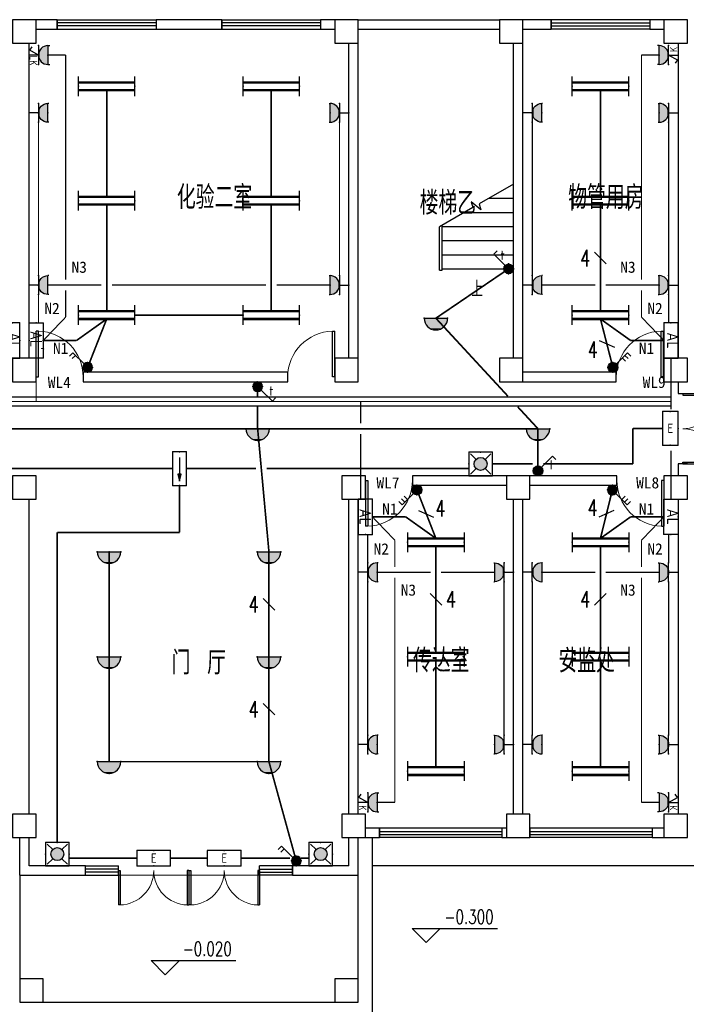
# Model space of a CAD drawing. Extents: x 427948 to 764348, y 274849 to 601549.
# Tile 165 of 212: x 637349 to 651525, y 535668 to 556613. Entities that reach past the tile are written whole.
import ezdxf
from ezdxf.enums import TextEntityAlignment as Align

# ---------------------------------------------------------------- set-up
doc = ezdxf.new("R2010")
doc.units = 0
doc.header["$LTSCALE"] = 1000
doc.header["$MEASUREMENT"] = 0
doc.linetypes.add('DASH', pattern=[0.35, 0.25, -0.1])
doc.layers.get('0').update_dxf_attribs({"linetype": 'CONTINUOUS'})
for name, color, linetype in [('CABLETRAY', 4, 'CONTINUOUS'), ('COLUMN', 9, 'CONTINUOUS'), ('DIM-照明', 3, 'CONTINUOUS'), ('DIM_ELEV', 3, 'CONTINUOUS'), ('DIM_SYMB', 3, 'CONTINUOUS'), ('EQUIP-插座', 3, 'CONTINUOUS'), ('EQUIP-照明', 3, 'CONTINUOUS'), ('EQUIP-箱柜', 3, 'CONTINUOUS'), ('LATRINE', 6, 'CONTINUOUS'), ('PUB_DIM', 3, 'CONTINUOUS'), ('PUB_TEXT', 7, 'CONTINUOUS'), ('STAIR', 3, 'CONTINUOUS'), ('TEL_TEXT', 7, 'CONTINUOUS'), ('WALL', 2, 'CONTINUOUS'), ('WINDOW', 4, 'CONTINUOUS'), ('WIRE-动力', 2, 'CONTINUOUS'), ('WIRE-应急', 1, 'DASH'), ('WIRE-照明', 1, 'CONTINUOUS')]:
    doc.layers.add(name, color=color, linetype=linetype)
doc.layers.add('填充', color=251, linetype='CONTINUOUS', lineweight=5)
doc.styles.add('_HZTXT', font='txt.shx', dxfattribs={"width": 0.8, "bigfont": 'HZTXT.shx'})
doc.styles.add('_TCH_DIM', font='SIMPLEX', dxfattribs={"bigfont": 'GBCBIG'})
doc.styles.add('_TEL_ATTDEF', font='GBENOR', dxfattribs={"width": 0.8, "height": 3, "bigfont": 'GBCBIG'})
doc.styles.add('_TEL_DIM', font='SIMPLEX', dxfattribs={"width": 0.8, "height": 3.5, "bigfont": 'HZTXT'})
doc.styles.get("Standard").update_dxf_attribs({"font": 'txt.shx'})
doc.styles.add('宋体', font='txt', dxfattribs={"width": 0.75})

# ---------------------------------------------------------------- blocks, each defined once
blk = doc.blocks.new('$equip$00001160')
for p, q in [((-1.2, 0.417), (-1.2, -0.417)), ((-1.2, 0.167), (1.2, 0.167)), ((1.2, 0.417), (1.2, -0.417)), ((-1.2, -0.167), (1.2, -0.167))]:
    blk.add_line(p, q)
at = {"const_width": 0.1}
for points in [[(-1.2, 0.167), (1.2, 0.167)], [(-1.2, -0.167), (1.2, -0.167)]]:
    blk.add_lwpolyline(points, dxfattribs=at)
at = {"layer": 'EQUIP-照明'}
for p in [(-1.2, 0), (0, 0.167), (1.2, 0), (0, -0.167)]:
    blk.add_point(p, dxfattribs=at)
at = {"layer": 'EQUIP-照明', "flags": 9}
blk.add_attdef('A', (0, 0), '', height=0.00002, dxfattribs=at)
blk = doc.blocks.new('$equip$00002701')
for p, q in [((-0.75, 0.6), (-0.75, 0)), ((0.75, 0.6), (-0.75, 0.6)), ((0.75, 0), (0.75, 0.6)), ((-0.75, 0), (0.75, 0))]:
    blk.add_line(p, q)
at = {"const_width": 0.04}
blk.add_lwpolyline([(-0.75, 0.6), (-0.75, 0), (0.75, 0), (0.75, 0.6), (-0.75, 0.6), (-0.75, 0)], dxfattribs=at)
for p in [(0, 0.6), (-0.75, 0.3), (0, 0), (0.75, 0.3)]:
    blk.add_point(p)
at = {"color": 7}
blk.add_attdef('$TEXT$', text='', height=0.5, dxfattribs=at).set_placement((0, 0.3), align=Align.MIDDLE_CENTER)
at = {"color": 7, "style": '_TEL_DIM', "flags": 1}
for tag in ['A', 'REMARK']:
    blk.add_attdef(tag, text='', height=0.00002, dxfattribs=at).set_placement((0, 0), align=Align.MIDDLE_CENTER)
blk = doc.blocks.new('$equip$00001241')
for p, q in [((-0.5, 1), (-0.5, 1.1)), ((0.5, 1), (0.5, 1.1)), ((-0.5, 1), (0.5, 1)), ((-0.5, 0.5), (0.5, 0.5)), ((-0.255, 0.037), (-0.441, 0.158)), ((0, 0.5), (-0.255, 0.037)), ((0, 0.5), (0, 0))]:
    blk.add_line(p, q)
blk.add_arc((0, 0.999), 0.5, 180, 0)
for points in [[(0.433, 0.75), (-0.433, 0.75), (0.5, 1), (-0.5, 1)], [(0.25, 0.567), (-0.25, 0.567), (0.433, 0.75), (-0.433, 0.75)], [(0, 0.5), (0, 0.5), (0.25, 0.567), (-0.25, 0.567)]]:
    blk.add_solid(points)
at = {"layer": 'EQUIP-照明'}
for p in [(0, 1), (-0.5, 0.5), (0, 0), (0.5, 0.5)]:
    blk.add_point(p, dxfattribs=at)
at = {"layer": 'EQUIP-照明', "flags": 9}
blk.add_attdef('A', (0, 0), '', height=0.00002, dxfattribs=at)
blk = doc.blocks.new('$equip_U$00000075(ZDY)')
for p in [(0, 1), (-0.5, 0.5), (0.5, 0.5)]:
    blk.add_point(p)
at = {"color": 0}
blk.add_blockref('$equip$00001241', (0, 0), dxfattribs=at)
at = {"color": 7, "style": '_TEL_DIM'}
blk.add_attdef('$TEXT$', text='', height=0.4, dxfattribs=at).set_placement((0.294, 0.235), align=Align.MIDDLE_CENTER)
at = {"color": 7, "style": '_TEL_DIM', "flags": 1}
for tag in ['A', 'REMARK']:
    blk.add_attdef(tag, text='', height=0.00002, dxfattribs=at).set_placement((0, 0), align=Align.MIDDLE_CENTER)
blk = doc.blocks.new('$equip_U$00000077(PC-ZDY)')
for p in [(0, 1), (-0.5, 0.5), (0.5, 0.5)]:
    blk.add_point(p)
ref = blk.add_blockref('$equip_U$00000075(ZDY)', (0, 0))
ref.add_attrib('$TEXT$', 'K', dxfattribs={"color": 7, "height": 0.4, "style": '_TEL_ATTDEF'}).set_placement((0.294, 0.235), align=Align.MIDDLE_CENTER)
at = {"color": 7, "style": '_TEL_DIM', "flags": 1}
for tag in ['A', 'REMARK']:
    blk.add_attdef(tag, text='', height=0.00002, dxfattribs=at).set_placement((0, 0), align=Align.MIDDLE_CENTER)
blk = doc.blocks.new('$equip$00001964')
for p, q in [((0.147, 0.356), (0.625, 0.833)), ((0.399, 0.607), (0.54, 0.466)), ((0.512, 0.72), (0.653, 0.579)), ((0.625, 0.833), (0.766, 0.692))]:
    blk.add_line(p, q)
blk.add_circle((0, 0.208), 0.208)
for p in [(-0.208, 0.208), (0, 0.417), (0, 0), (0.208, 0.208)]:
    blk.add_point(p)
for points in [[(-0.18, 0.313), (0.18, 0.313), (-0.208, 0.208), (0.208, 0.208)], [(-0.18, 0.104), (0.18, 0.104), (-0.208, 0.208), (0.208, 0.208)], [(-0.104, 0.389), (0.104, 0.389), (-0.18, 0.313), (0.18, 0.313)], [(-0.104, 0.028), (0.104, 0.028), (-0.18, 0.104), (0.18, 0.104)], [(0, 0.417), (0, 0.417), (-0.104, 0.389), (0.104, 0.389)], [(0, 0), (0, 0), (-0.104, 0.028), (0.104, 0.028)]]:
    blk.add_solid(points)
at = {"layer": 'TEL_TEXT', "style": '_TEL_DIM', "flags": 1}
blk.add_attdef('A', text='', height=0.00002, dxfattribs=at).set_placement((0, 0), align=Align.MIDDLE_CENTER)
blk = doc.blocks.new('$equip$00001237')
for p, q in [((-0.5, 1.05), (-0.5, 1)), ((0.5, 1.05), (0.5, 1)), ((-0.5, 1), (0.5, 1)), ((0.5, 0.5), (-0.5, 0.5)), ((0, 0.5), (0, 0))]:
    blk.add_line(p, q)
blk.add_arc((0, 1), 0.5, 180, 0)
for p in [(0, 1), (-0.5, 0.5), (0, 0), (0.5, 0.5)]:
    blk.add_point(p)
for points in [[(0.433, 0.75), (-0.433, 0.75), (0.5, 1), (-0.5, 1)], [(0.25, 0.567), (-0.25, 0.567), (0.433, 0.75), (-0.433, 0.75)], [(0, 0.5), (0, 0.5), (0.25, 0.567), (-0.25, 0.567)]]:
    blk.add_solid(points)
at = {"flags": 9}
blk.add_attdef('A', (0, 0), '', height=0.00002, dxfattribs=at)
blk = doc.blocks.new('$TELECSYS$00000095')
blk.add_line((0.4, 0.4), (-0.4, -0.4))
at = {"width": 0.8}
blk.add_attdef('N', text='', height=1, dxfattribs=at).set_placement((-0.017, 1.056), align=Align.MIDDLE)
blk = doc.blocks.new('$TelecSys$00000152')
blk.add_blockref('$TELECSYS$00000095', (0, 0))
at = {"style": '_TEL_DIM', "width": 0.7}
blk.add_attdef('N', text='', height=0.875, dxfattribs=at).set_placement((-0.015, 0.924), align=Align.MIDDLE)
blk = doc.blocks.new('$equip$00001963')
for p, q in [((0.147, 0.356), (0.625, 0.833)), ((0.512, 0.72), (0.653, 0.579)), ((0.625, 0.833), (0.766, 0.692))]:
    blk.add_line(p, q)
blk.add_circle((0, 0.208), 0.208)
for p in [(-0.208, 0.208), (0, 0.417), (0, 0), (0.208, 0.208)]:
    blk.add_point(p)
for points in [[(-0.18, 0.313), (0.18, 0.313), (-0.208, 0.208), (0.208, 0.208)], [(-0.18, 0.104), (0.18, 0.104), (-0.208, 0.208), (0.208, 0.208)], [(-0.104, 0.389), (0.104, 0.389), (-0.18, 0.313), (0.18, 0.313)], [(-0.104, 0.028), (0.104, 0.028), (-0.18, 0.104), (0.18, 0.104)], [(0, 0.417), (0, 0.417), (-0.104, 0.389), (0.104, 0.389)], [(0, 0), (0, 0), (-0.104, 0.028), (0.104, 0.028)]]:
    blk.add_solid(points)
at = {"layer": 'TEL_TEXT', "style": '_TEL_DIM', "flags": 1}
blk.add_attdef('A', text='', height=0.00002, dxfattribs=at).set_placement((0, 0), align=Align.MIDDLE_CENTER)
blk = doc.blocks.new('$equip_U$00000078(PC-ZDY)')
for p in [(0, 1), (-0.5, 0.5), (0.5, 0.5)]:
    blk.add_point(p)
ref = blk.add_blockref('$equip_U$00000075(ZDY)', (0, 0))
ref.add_attrib('$TEXT$', 'LK', dxfattribs={"color": 7, "height": 0.4, "style": '_TEL_ATTDEF'}).set_placement((0.294, 0.235), align=Align.MIDDLE_CENTER)
at = {"color": 7, "style": '_TEL_DIM', "flags": 1}
for tag in ['A', 'REMARK']:
    blk.add_attdef(tag, text='', height=0.00002, dxfattribs=at).set_placement((0, 0), align=Align.MIDDLE_CENTER)
blk = doc.blocks.new('$equip$00001168')
blk.add_line((-0.5, 0), (0.5, 0))
blk.add_arc((0, 0), 0.5, 180, 0)
for p in [(-0.5, 0), (0, 0), (0.5, 0), (0, -0.5)]:
    blk.add_point(p)
for points in [[(0.433, -0.25), (-0.433, -0.25), (0.5, 0), (-0.5, 0)], [(0.25, -0.433), (-0.25, -0.433), (0.433, -0.25), (-0.433, -0.25)], [(0, -0.5), (0, -0.5), (0.25, -0.433), (-0.25, -0.433)]]:
    blk.add_solid(points)
at = {"flags": 9}
blk.add_attdef('A', (0, 0), '', height=0.00002, dxfattribs=at)
blk = doc.blocks.new('$equip$00001822')
for p, q in [((0.147, 0.356), (0.625, 0.833)), ((0.625, 0.833), (0.766, 0.692))]:
    blk.add_line(p, q)
blk.add_circle((0, 0.208), 0.208)
for p in [(-0.208, 0.208), (-0.015, 0.001), (0, 0.417), (0.208, 0.208)]:
    blk.add_point(p)
for points in [[(-0.18, 0.313), (0.18, 0.313), (-0.208, 0.208), (0.208, 0.208)], [(-0.18, 0.104), (0.18, 0.104), (-0.208, 0.208), (0.208, 0.208)], [(-0.104, 0.389), (0.104, 0.389), (-0.18, 0.313), (0.18, 0.313)], [(-0.104, 0.028), (0.104, 0.028), (-0.18, 0.104), (0.18, 0.104)], [(0, 0.417), (0, 0.417), (-0.104, 0.389), (0.104, 0.389)], [(0, 0), (0, 0), (-0.104, 0.028), (0.104, 0.028)]]:
    blk.add_solid(points)
at = {"color": 7, "style": '_TEL_DIM'}
blk.add_attdef('$TEXT$', text='', height=0.4, dxfattribs=at).set_placement((0.581, 0.465), align=Align.MIDDLE_CENTER)
at = {"color": 7, "style": '_TEL_DIM', "flags": 1}
blk.add_attdef('A', text='', height=0.00002, dxfattribs=at).set_placement((0, 0), align=Align.MIDDLE_CENTER)
blk = doc.blocks.new('$equip$00002604')
blk.add_hatch(color=256).paths.add_polyline_path([(0.275, 0.5, 1), (-0.274, 0.5, 1)])
for p, q in [((-0.429, 0.929), (-0.194, 0.694)), ((0.194, 0.694), (0.429, 0.929)), ((-0.429, 0.071), (-0.194, 0.306)), ((0.194, 0.306), (0.429, 0.071))]:
    blk.add_line(p, q)
at = {"const_width": 0.04}
blk.add_lwpolyline([(-0.5, 1), (-0.5, 0), (0.5, 0), (0.5, 1), (-0.5, 1), (-0.5, 0)], dxfattribs=at)
blk.add_lwpolyline([(-0.5, 1), (-0.5, 0), (0.5, 0), (0.5, 1)], close=True)
blk.add_circle((0, 0.5), 0.275)
for p in [(0, 1), (-0.5, 0.5), (0.5, 0.5), (0, 0)]:
    blk.add_point(p)
at = {"color": 7, "style": '_TEL_DIM', "flags": 1}
blk.add_attdef('A', text='', height=0.000025, dxfattribs=at).set_placement((0, 0), align=Align.MIDDLE_CENTER)
blk = doc.blocks.new('$equip$00002534')
for p, q in [((-0.72, 0.66), (-0.72, 0)), ((0.72, 0.66), (-0.72, 0.66)), ((0.72, 0), (0.72, 0.66)), ((-0.72, 0), (0.72, 0))]:
    blk.add_line(p, q)
at = {"const_width": 0.04}
blk.add_lwpolyline([(-0.72, 0.66), (-0.72, 0), (0.72, 0), (0.72, 0.66), (-0.72, 0.66), (-0.72, 0)], dxfattribs=at)
for p in [(0, 0.66), (-0.72, 0.33), (0, 0), (0.72, 0.33)]:
    blk.add_point(p)
at = {"color": 7, "style": '_TEL_DIM'}
blk.add_attdef('$TEXT$', text='', height=0.4, dxfattribs=at).set_placement((0, 0.33), align=Align.MIDDLE_CENTER)
at = {"color": 7, "style": '_TEL_DIM', "flags": 1}
blk.add_attdef('A', text='', height=0.00002, dxfattribs=at).set_placement((0, 0), align=Align.MIDDLE_CENTER)
blk = doc.blocks.new('$equip$00002540')
blk.add_hatch(color=256).paths.add_polyline_path([(0.24, 0.372), (0.24, 0.228), (0.528, 0.3)])
for p, q in [((-0.72, 0.6), (-0.72, 0)), ((0.72, 0.6), (-0.72, 0.6)), ((0.72, 0), (0.72, 0.6)), ((-0.72, 0), (0.72, 0)), ((0.24, 0.372), (0.24, 0.228)), ((0.528, 0.3), (0.24, 0.372)), ((0.24, 0.228), (0.528, 0.3))]:
    blk.add_line(p, q)
at = {"color": 7}
blk.add_line((-0.48, 0.3), (0.48, 0.3), dxfattribs=at)
at = {"const_width": 0.04}
blk.add_lwpolyline([(-0.72, 0.6), (-0.72, 0), (0.72, 0), (0.72, 0.6), (-0.72, 0.6), (-0.72, 0)], dxfattribs=at)
for p in [(0, 0.6), (-0.72, 0.3), (0, 0), (0.72, 0.3)]:
    blk.add_point(p)
at = {"color": 7, "style": '_TEL_DIM', "flags": 1}
blk.add_attdef('A', text='', height=0.00002, dxfattribs=at).set_placement((0, 0), align=Align.MIDDLE_CENTER)
blk = doc.blocks.new('$DorLib2D$00000002')
for p, q in [((-0.5, 0), (-0.5, 0.4875)), ((-0.475, 0.4875), (-0.5, 0.4875)), ((-0.475, 0), (-0.475, 0.4875)), ((0.475, 0), (0.475, 0.4875)), ((0.475, 0.4875), (0.5, 0.4875)), ((0.5, 0), (0.5, 0.4875)), ((-0.5, 0), (-0.475, 0)), ((0.5, 0), (0.475, 0))]:
    blk.add_line(p, q)
at = {"lineweight": 13}
for centre, start, end in [((-0.4875, 0), 0, 88.53072), ((0.4875, 0), 91.46928, 180)]:
    blk.add_arc(centre, 0.4875, start, end, dxfattribs=at)
blk = doc.blocks.new('_FZHK')
blk.add_lwpolyline([(-0.5, -0.5), (0.5, -0.5), (0.5, 0.5), (-0.5, 0.5)], close=True)
blk = doc.blocks.new('$DorLib2D$00000001')
for p, q in [((0.45, 0.975), (0.5, 0.975)), ((0.45, 0), (0.45, 0.975)), ((0.5, 0), (0.5, 0.975)), ((0.5, 0), (0.45, 0))]:
    blk.add_line(p, q)
at = {"lineweight": 13}
blk.add_arc((0.475, 0), 0.975, 91.4693, 180, dxfattribs=at)
blk = doc.blocks.new('$TCHSYS$WIN2D')
for p, q in [((-0.5, 0.5), (0.5, 0.5)), ((-0.5, 0.5), (-0.5, -0.5)), ((0.5, 0.5), (0.5, -0.5)), ((0.5, 0.1667), (-0.5, 0.1667)), ((0.5, -0.1667), (-0.5, -0.1667)), ((-0.5, -0.5), (0.5, -0.5))]:
    blk.add_line(p, q)

msp = doc.modelspace()

# ---------------------------------------------------------------- linework, layer by layer
at = {"layer": 'CABLETRAY'}
for p, q in [((632255, 548590.6), (651199.4, 548590.6)), ((651199.4, 548590.6), (651199.4, 548390.6)), ((651199.4, 548390.6), (632255, 548390.6))]:
    msp.add_line(p, q, dxfattribs=at)
at = {"layer": 'DIM_ELEV'}
for p, q in [((645993.1, 536980.2), (645693.1, 537280.2)), ((645693.1, 537280.2), (647513.2, 537280.2)), ((645993.1, 536980.2), (646293.1, 537280.2)), ((640445.5, 536296.7), (640145.5, 536596.7)), ((640145.5, 536596.7), (641945.5, 536596.7)), ((640445.5, 536296.7), (640745.5, 536596.7))]:
    msp.add_line(p, q, dxfattribs=at)
at = {"layer": 'DIM_SYMB'}
msp.add_lwpolyline([(647061.9, 551163.1, 0, 0, 0), (647061.9, 552213.1, 80, 0, 0), (647061.9, 552513.1, 0, 0, 0)], format="xyseb", dxfattribs=at)
at = {"layer": 'LATRINE'}
msp.add_lwpolyline([(652149.4, 546513.1), (652149.4, 538613.1), (644849.4, 538613.1)], dxfattribs=at)
at = {"layer": 'PUB_DIM'}
for points in [[(637049.4, 539213.1), (637049.4, 535413.1), (644849.4, 535413.1), (644849.4, 539213.1)], [(637349.4, 538413.1), (637349.4, 535713.1), (644549.4, 535713.1), (644549.4, 538413.1)]]:
    msp.add_lwpolyline(points, dxfattribs=at)
at = {"layer": 'STAIR'}
for p, q in [((647849.4, 553117.8), (647122.4, 552698.1)), ((647841.3, 553113.1), (647849.4, 553113.1)), ((647849.4, 551313.1), (647849.4, 553117.8)), ((647157.3, 552567.7), (646951.3, 552740.6)), ((646951.3, 552740.6), (646984.1, 552618.2)), ((647321.7, 552813.1), (647849.4, 552813.1)), ((646984.1, 552618.2), (646274.4, 552208.5)), ((647122.4, 552698.1), (647157.3, 552567.7)), ((646802.1, 552513.1), (647849.4, 552513.1)), ((646274.4, 551313.1), (646274.4, 552208.5)), ((646274.4, 551283.1), (646274.4, 552208.5)), ((646334.4, 551283.1), (646334.4, 552243.1)), ((646334.4, 552213.1), (647849.4, 552213.1)), ((646334.4, 551913.1), (647849.4, 551913.1)), ((646334.4, 551613.1), (647849.4, 551613.1)), ((646274.4, 551283.1), (646334.4, 551283.1)), ((646334.4, 551313.1), (647849.4, 551313.1))]:
    msp.add_line(p, q, dxfattribs=at)
at = {"layer": 'WALL'}
for p, q in [((638149.4, 556613.1), (637699.4, 556613.1)), ((638149.4, 556413.1), (638149.4, 556613.1)), ((641649.4, 556613.1), (640249.4, 556613.1)), ((640249.4, 556613.1), (640249.4, 556413.1)), ((641649.4, 556413.1), (641649.4, 556613.1)), ((644049.4, 556613.1), (643749.4, 556613.1)), ((643749.4, 556613.1), (643749.4, 556413.1)), ((644549.4, 556613.1), (647549.4, 556613.1)), ((648649.4, 556613.1), (648049.4, 556613.1)), ((648649.4, 556413.1), (648649.4, 556613.1)), ((651049.4, 556613.1), (650749.4, 556613.1)), ((650749.4, 556613.1), (650749.4, 556413.1)), ((637699.4, 556413.1), (638149.4, 556413.1)), ((640249.4, 556413.1), (641649.4, 556413.1)), ((643749.4, 556413.1), (644049.4, 556413.1)), ((644549.4, 556413.1), (647549.4, 556413.1)), ((648049.4, 556413.1), (648649.4, 556413.1)), ((650749.4, 556413.1), (651049.4, 556413.1)), ((637549.4, 549413.1), (637549.4, 556113.1)), ((644349.4, 549413.1), (644349.4, 556113.1)), ((644549.4, 549413.1), (644549.4, 556113.1)), ((647849.4, 549413.1), (647849.4, 556113.1)), ((648049.4, 549413.1), (648049.4, 556113.1)), ((651349.4, 556113.1), (651349.4, 549413.1)), ((643049.4, 549113.1), (638699.4, 549113.1)), ((638699.4, 549113.1), (638699.4, 548913.1)), ((643049.4, 548913.1), (643049.4, 549113.1)), ((650036.8, 549113.1), (648049.4, 549113.1)), ((650036.8, 548913.1), (650036.8, 549113.1)), ((651049.4, 549113.1), (651036.8, 549113.1)), ((651036.8, 549113.1), (651036.8, 548913.1)), ((638699.4, 548913.1), (643049.4, 548913.1)), ((648049.4, 548913.1), (650036.8, 548913.1)), ((651036.8, 548913.1), (651049.4, 548913.1)), ((651349.4, 548913.1), (651349.4, 548663.1)), ((651349.4, 548663.1), (651549.4, 548663.1)), ((651549.4, 547163.1), (651349.4, 547163.1)), ((651349.4, 547163.1), (651349.4, 546913.1)), ((647699.4, 546913.1), (645699.4, 546913.1)), ((645699.4, 546913.1), (645699.4, 546713.1)), ((650049.4, 546913.1), (648199.4, 546913.1)), ((650049.4, 546713.1), (650049.4, 546913.1)), ((645699.4, 546713.1), (647699.4, 546713.1)), ((648199.4, 546713.1), (650049.4, 546713.1)), ((637549.4, 539713.1), (637549.4, 546413.1)), ((644349.4, 539713.1), (644349.4, 546413.1)), ((644549.4, 539713.1), (644549.4, 546413.1)), ((647849.4, 539713.1), (647849.4, 546413.1)), ((648049.4, 539713.1), (648049.4, 546413.1)), ((651349.4, 546413.1), (651349.4, 539713.1)), ((644999.4, 539413.1), (644699.4, 539413.1)), ((644999.4, 539213.1), (644999.4, 539413.1)), ((647699.4, 539413.1), (647599.4, 539413.1)), ((647599.4, 539413.1), (647599.4, 539213.1)), ((651049.4, 539413.1), (650799.4, 539413.1)), ((650799.4, 539413.1), (650799.4, 539213.1)), ((637349.4, 538413.1), (637349.4, 539213.1)), ((637549.4, 538613.1), (637549.4, 539213.1)), ((644349.4, 538613.1), (644349.4, 539213.1)), ((644549.4, 538413.1), (644549.4, 539213.1)), ((644699.4, 539213.1), (644999.4, 539213.1)), ((647599.4, 539213.1), (647699.4, 539213.1)), ((650799.4, 539213.1), (651049.4, 539213.1)), ((638749.4, 538613.1), (637549.4, 538613.1)), ((638749.4, 538413.1), (638749.4, 538613.1)), ((644349.4, 538613.1), (643149.4, 538613.1)), ((643149.4, 538613.1), (643149.4, 538413.1)), ((637349.4, 538413.1), (638749.4, 538413.1)), ((643149.4, 538413.1), (644549.4, 538413.1))]:
    msp.add_line(p, q, dxfattribs=at)
at = {"layer": 'WIRE-动力', "linetype": 'Continuous', "const_width": 25}
for points in [[(637949.4, 555861.6), (638328.2, 555861.6)], [(638328.2, 555861.6), (638328.2, 551080.8)], [(650949.4, 555861.6), (650570.5, 555861.6)], [(650570.5, 555861.6), (650570.5, 551080.8)], [(637749.4, 554432.4), (637749.4, 551168.3)], [(644149.4, 554432.4), (644149.4, 551168.3)], [(648249.4, 551168.3), (648249.4, 554432.4)], [(651149.4, 554432.4), (651149.4, 551168.3)], [(637949.4, 550968.3), (639086.9, 550968.3)], [(638328.2, 550855.8), (638328.2, 550287.5)], [(642586.9, 550968.3), (639311.9, 550968.3)], [(643949.4, 550968.3), (642811.9, 550968.3)], [(649586.9, 550968.3), (648449.4, 550968.3)], [(650949.4, 550968.3), (649811.9, 550968.3)], [(650570.5, 550855.8), (650570.5, 550287.5)], [(637749.4, 550768.3), (637749.4, 550163.1)], [(651149.4, 550768.3), (651149.4, 550163.1)], [(638328.2, 550287.5), (637849.4, 549788.1)], [(650570.5, 550287.5), (651049.4, 549788.1)], [(637699.4, 549413.1), (637699.4, 548490.6)], [(651199.4, 549413.1), (651199.4, 548490.6)], [(628699.4, 548490.6), (651199.4, 548490.6)], [(644601.4, 548025.6), (644601.4, 548490.6)], [(651199.4, 548324.7), (651199.4, 548490.6)], [(644601.4, 547050.6), (644601.4, 547800.6)], [(651199.4, 546413.1), (651199.4, 547447.5)], [(644601.4, 546413.1), (644601.4, 547050.6)], [(645328.2, 545538.7), (644849.4, 546038.1)], [(650570.5, 545538.7), (651049.4, 546038.1)], [(644749.4, 545058), (644749.4, 545663.1)], [(651149.4, 545058), (651149.4, 545663.1)], [(645328.2, 544970.5), (645328.2, 545538.7)], [(650570.5, 544970.5), (650570.5, 545538.7)], [(644949.4, 544858), (646086.9, 544858)], [(646311.9, 544858), (647449.4, 544858)], [(649586.9, 544858), (648449.4, 544858)], [(650949.4, 544858), (649811.9, 544858)], [(644749.4, 541393.8), (644749.4, 544658)], [(645328.2, 539964.6), (645328.2, 544745.5)], [(647649.4, 544658), (647649.4, 541393.8)], [(648249.4, 544658), (648249.4, 541393.8)], [(650570.5, 539964.6), (650570.5, 544745.5)], [(651149.4, 541393.8), (651149.4, 544658)], [(644949.4, 539964.6), (645328.2, 539964.6)], [(650949.4, 539964.6), (650570.5, 539964.6)]]:
    msp.add_lwpolyline(points, dxfattribs=at)
at = {"layer": 'WIRE-应急', "linetype": 'DASH', "const_width": 35}
for points in [[(650390.5, 547163.1), (650390.5, 547920)], [(650390.5, 547920), (651019.4, 547920)], [(640598.8, 547063.1), (636303.5, 547063.1)], [(640898.8, 547063.1), (642374.3, 547063.1)], [(642600.3, 547063.1), (646901, 547063.1)], [(647401, 547163.1), (648152.7, 547163.1)], [(648152.7, 547163.1), (648256.9, 547163.1)], [(648481.9, 547163.1), (648865.1, 547163.1)], [(648865.1, 547163.1), (650390.5, 547163.1)], [(640748.8, 545706.5), (640748.8, 546703.1)], [(638149.4, 539113.1), (638149.4, 545706.5)], [(638149.4, 545706.5), (640748.8, 545706.5)], [(639839.4, 538778.1), (638399.4, 538778.1)], [(640559.4, 538778.1), (641339.4, 538778.1)], [(642059.4, 538778.1), (642735, 538778.1)], [(642735, 538778.1), (643097.3, 538778.1)], [(643330.7, 538778.1), (643447.4, 538778.1)], [(643447.4, 538778.1), (643499.4, 538778.1)]]:
    msp.add_lwpolyline(points, dxfattribs=at)
at = {"layer": 'WIRE-照明', "linetype": 'Continuous', "const_width": 35}
for points in [[(639199.4, 555113.1), (639199.4, 552846.5)], [(642699.4, 555113.1), (642699.4, 552846.5)], [(649699.4, 555113.1), (649699.4, 552846.5)], [(639199.4, 550413.1), (639199.4, 552679.8)], [(642699.4, 550413.1), (642699.4, 552679.8)], [(649699.4, 550413.1), (649699.4, 552679.8)], [(647745.2, 551313.1), (646199.4, 550263.1)], [(638556.5, 549788.1), (639199.4, 550246.5)], [(638794.4, 549217.3), (639199.4, 550246.5)], [(642099.4, 550329.8), (639799.4, 550329.8)], [(647732.2, 548603.1), (646199.4, 550263.1)], [(649963.6, 549217.3), (649699.4, 550246.5)], [(650342.2, 549788.1), (649699.4, 550246.5)], [(637849.4, 549788.1), (638556.5, 549788.1)], [(651049.4, 549788.1), (650342.2, 549788.1)], [(642409.4, 548809), (642409.4, 548703.1)], [(642409.4, 548703.1), (642409.4, 548603.1)], [(642409.4, 548378.1), (642409.4, 548278.1)], [(648369.4, 547913.1), (647940, 548378.1)], [(642409.4, 548278.1), (642409.4, 547913.1)], [(636449.4, 547913.1), (642409.4, 547913.1)], [(642409.4, 547913.1), (644961.9, 547913.1)], [(642409.4, 547913.1), (642649.4, 545296.5)], [(644961.9, 547913.1), (648369.4, 547913.1)], [(648369.4, 547017.3), (648369.4, 547913.1)], [(645797.6, 546609), (646199.4, 545579.8)], [(649952.4, 546609), (649699.4, 545579.8)], [(644849.4, 546038.1), (645556.5, 546038.1)], [(645556.5, 546038.1), (646199.4, 545579.8)], [(650342.2, 546038.1), (649699.4, 545579.8)], [(651049.4, 546038.1), (650342.2, 546038.1)], [(646199.4, 545413.1), (646199.4, 543146.5)], [(649699.4, 545413.1), (649699.4, 543146.5)], [(639249.4, 545296.5), (639249.4, 543063.1)], [(642649.4, 543063.1), (642649.4, 545296.5)], [(639249.4, 543063.1), (639249.4, 540829.8)], [(642649.4, 540829.8), (642649.4, 543063.1)], [(646199.4, 540713.1), (646199.4, 542979.8)], [(649699.4, 540713.1), (649699.4, 542979.8)], [(639249.4, 540829.8), (642649.4, 540829.8)], [(643230.8, 538717.3), (642649.4, 540829.8)]]:
    msp.add_lwpolyline(points, dxfattribs=at)
at = {"layer": '填充'}
msp.add_line((642449.4, 538413.1), (639449.4, 538413.1), dxfattribs=at)

# ---------------------------------------------------------------- block references
at = {"layer": 'COLUMN', "xscale": 500, "yscale": 500, "zscale": 500}
for p in [(637449.4, 556363.1), (644299.4, 556363.1), (647799.4, 556363.1), (651299.4, 556363.1), (637449.4, 549163.1), (644299.4, 549163.1), (647799.4, 549163.1), (651299.4, 549163.1), (637449.4, 546663.1), (644449.4, 546663.1), (647949.4, 546663.1), (651299.4, 546663.1), (637449.4, 539463.1), (644449.4, 539463.1), (647949.4, 539463.1), (651299.4, 539463.1), (637599.4, 535963.1), (644299.4, 535963.1)]:
    msp.add_blockref('_FZHK', p, dxfattribs=at)
at = {"layer": 'DIM-照明'}
ref = msp.add_blockref('$TelecSys$00000152', (649699.4, 551546.5), dxfattribs=dict(at, xscale=309.4606542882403, yscale=309.4606542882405, zscale=309.4606542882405, rotation=90.00000073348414))
ref.add_attrib('N', '4', dxfattribs={"layer": '0', "color": 7, "height": 350, "style": '_TEL_DIM', "width": 0.7}).set_placement((649376.1, 551541.1), align=Align.MIDDLE)
ref = msp.add_blockref('$TelecSys$00000152', (649835.7, 549715.3), dxfattribs=dict(at, xscale=309.4606542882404, yscale=309.4606542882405, zscale=309.4606542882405, rotation=111.3228303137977))
ref.add_attrib('N', '4', dxfattribs={"layer": '0', "color": 7, "height": 350, "style": '_TEL_DIM', "width": 0.7}).set_placement((649536.6, 549592.8), align=Align.MIDDLE)
ref = msp.add_blockref('$TelecSys$00000152', (649830.1, 546111.6), dxfattribs=dict(at, xscale=-309.4606542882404, yscale=309.4606542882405, zscale=309.4606542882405, rotation=68.67716968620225))
ref.add_attrib('N', '4', dxfattribs={"layer": '0', "color": 7, "height": 350, "style": '_TEL_DIM', "width": 0.7}).set_placement((649530.9, 546234.1), align=Align.MIDDLE)
ref = msp.add_blockref('$TelecSys$00000152', (645998.5, 546094.4), dxfattribs=dict(at, xscale=309.4606542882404, yscale=309.4606542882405, zscale=309.4606542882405, rotation=291.3228303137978))
ref.add_attrib('N', '4', dxfattribs={"layer": '0', "color": 7, "height": 350, "style": '_TEL_DIM', "width": 0.7}).set_placement((646297.7, 546216.9), align=Align.MIDDLE)
ref = msp.add_blockref('$TelecSys$00000152', (642649.4, 544179.8), dxfattribs=dict(at, xscale=309.4606542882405, yscale=309.4606542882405, zscale=309.4606542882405, rotation=90))
ref.add_attrib('N', '4', dxfattribs={"layer": '0', "color": 7, "height": 350, "style": '_TEL_DIM', "width": 0.7}).set_placement((642326.1, 544174.5), align=Align.MIDDLE)
ref = msp.add_blockref('$TelecSys$00000152', (646199.4, 544279.8), dxfattribs=dict(at, xscale=309.4606542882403, yscale=309.4606542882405, zscale=309.4606542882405, rotation=270.0000007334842))
ref.add_attrib('N', '4', dxfattribs={"layer": '0', "color": 7, "height": 350, "style": '_TEL_DIM', "width": 0.7}).set_placement((646522.6, 544285.1), align=Align.MIDDLE)
ref = msp.add_blockref('$TelecSys$00000152', (649699.4, 544279.8), dxfattribs=dict(at, xscale=-309.4606542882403, yscale=309.4606542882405, zscale=309.4606542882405, rotation=89.99999926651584))
ref.add_attrib('N', '4', dxfattribs={"layer": '0', "color": 7, "height": 350, "style": '_TEL_DIM', "width": 0.7}).set_placement((649376.1, 544285.1), align=Align.MIDDLE)
ref = msp.add_blockref('$TelecSys$00000152', (642649.4, 541946.5), dxfattribs=dict(at, xscale=309.4606542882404, yscale=309.4606542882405, zscale=309.4606542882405, rotation=90.00000068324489))
ref.add_attrib('N', '4', dxfattribs={"layer": '0', "color": 7, "height": 350, "style": '_TEL_DIM', "width": 0.7}).set_placement((642326.1, 541941.1), align=Align.MIDDLE)
at = {"layer": 'EQUIP-插座', "yscale": 400, "zscale": 400}
for name, p, xscale, rotation in [('$equip_U$00000078(PC-ZDY)', (637549.4, 555861.6), 400, 270), ('$equip_U$00000077(PC-ZDY)', (651349.4, 555861.6), 400, 90), ('$equip$00001237', (637549.4, 554632.4), -400, 270), ('$equip$00001237', (644349.4, 554632.4), 400, 90.00000000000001), ('$equip$00001237', (648049.4, 554632.4), -400, 270), ('$equip$00001237', (651349.4, 554632.4), 400, 90), ('$equip$00001237', (637549.4, 550968.3), -400, 270), ('$equip$00001237', (644349.4, 550968.3), 400, 90.00000000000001), ('$equip$00001237', (648049.4, 550968.3), -400, 270), ('$equip$00001237', (651349.4, 550968.3), 400, 90), ('$equip$00001237', (644549.4, 544858), 400, 270), ('$equip$00001237', (647849.4, 544858), -400, 90), ('$equip$00001237', (648049.4, 544858), 400, 270), ('$equip$00001237', (651349.4, 544858), -400, 90), ('$equip$00001237', (644549.4, 541193.8), 400, 270), ('$equip$00001237', (647849.4, 541193.8), -400, 90), ('$equip$00001237', (648049.4, 541193.8), 400, 270), ('$equip$00001237', (651349.4, 541193.8), -400, 90), ('$equip_U$00000077(PC-ZDY)', (644549.4, 539964.6), 400, 270), ('$equip_U$00000077(PC-ZDY)', (651349.4, 539964.6), -400, 90)]:
    msp.add_blockref(name, p, dxfattribs=dict(at, xscale=xscale, rotation=rotation))
at = {"layer": 'EQUIP-照明', "yscale": 500, "zscale": 500}
for name, p, xscale, rotation in [('$equip$00001160', (639199.4, 555196.5), -500, 180), ('$equip$00001160', (642699.4, 555196.5), 500, 180), ('$equip$00001160', (649699.4, 555196.5), 500, 180), ('$equip$00001160', (639199.4, 552763.1), -500, 180), ('$equip$00001160', (642699.4, 552763.1), 500, 180), ('$equip$00001160', (649699.4, 552763.1), 500, 180), ('$equip$00001160', (639199.4, 550329.8), -500, 180), ('$equip$00001160', (642699.4, 550329.8), 500, 180), ('$equip$00001160', (649699.4, 550329.8), 500, 180), ('$equip$00002540', (640598.8, 547063.1), 500, 270), ('$equip$00001964', (645797.6, 546713.1), 500, 180), ('$equip$00001964', (649952.4, 546713.1), -500, 180)]:
    msp.add_blockref(name, p, dxfattribs=dict(at, xscale=xscale, rotation=rotation))
at = {"layer": 'EQUIP-照明'}
ref = msp.add_blockref('$equip$00001822', (647849.4, 551313.1), dxfattribs=dict(at, xscale=500, yscale=500, zscale=500, rotation=90))
ref.add_attrib('$TEXT$', 't', dxfattribs={"layer": '0', "color": 7, "height": 200, "style": '_TEL_ATTDEF'}).set_placement((647617.1, 551603.4), align=Align.MIDDLE_CENTER)
at = {"layer": 'EQUIP-照明', "yscale": 500, "zscale": 500}
for name, p, xscale in [('$equip$00001168', (646199.4, 550263.1), 500), ('$equip$00001963', (638794.4, 549113.1), -500), ('$equip$00001964', (649963.6, 549113.1), 500), ('$equip$00001168', (642409.4, 547913.1), 500), ('$equip$00001168', (648369.4, 547913.1), 500), ('$equip$00002604', (647151, 546913.1), 500), ('$equip$00001160', (646199.4, 545496.5), 500), ('$equip$00001160', (649699.4, 545496.5), -500), ('$equip$00001168', (639249.4, 545296.5), 500), ('$equip$00001168', (642649.4, 545296.5), 500), ('$equip$00001160', (646199.4, 543063.1), 500), ('$equip$00001160', (649699.4, 543063.1), -500), ('$equip$00001168', (639249.4, 543063.1), 500), ('$equip$00001168', (642649.4, 543063.1), 500), ('$equip$00001168', (639249.4, 540829.8), 500), ('$equip$00001168', (642649.4, 540829.8), 500), ('$equip$00001160', (646199.4, 540629.8), 500), ('$equip$00001160', (649699.4, 540629.8), -500), ('$equip$00002604', (638149.4, 538613.1), 500), ('$equip$00002604', (643749.4, 538613.1), 500), ('$equip$00001963', (643230.8, 538613.1), -500)]:
    msp.add_blockref(name, p, dxfattribs=dict(at, xscale=xscale))
at = {"layer": 'EQUIP-照明'}
ref = msp.add_blockref('$equip$00001822', (642409.4, 548913.1), dxfattribs=dict(at, xscale=-500, yscale=500, zscale=500, rotation=180))
ref.add_attrib('$TEXT$', 't', dxfattribs={"layer": '0', "color": 7, "height": 200, "style": '_TEL_ATTDEF'}).set_placement((642699.7, 548714.2), align=Align.MIDDLE_CENTER)
ref = msp.add_blockref('$equip$00002534', (651349.4, 547920), dxfattribs=dict(at, xscale=500, yscale=500, zscale=500, rotation=90))
ref.add_attrib('$TEXT$', 'E', dxfattribs={"layer": '0', "color": 7, "height": 200, "style": '_TEL_ATTDEF'}).set_placement((651184.4, 547920), align=Align.MIDDLE_CENTER)
ref = msp.add_blockref('$equip$00001822', (648369.4, 546913.1), dxfattribs=dict(at, xscale=500, yscale=500, zscale=500))
ref.add_attrib('$TEXT$', 't', dxfattribs={"layer": '0', "color": 7, "height": 200, "style": '_TEL_ATTDEF'}).set_placement((648659.7, 547145.4), align=Align.MIDDLE_CENTER)
ref = msp.add_blockref('$equip$00002534', (640199.4, 538613.1), dxfattribs=dict(at, xscale=500, yscale=500, zscale=500))
ref.add_attrib('$TEXT$', 'E', dxfattribs={"layer": '0', "color": 7, "height": 200, "style": '_TEL_ATTDEF'}).set_placement((640199.4, 538778.1), align=Align.MIDDLE_CENTER)
ref = msp.add_blockref('$equip$00002534', (641699.4, 538613.1), dxfattribs=dict(at, xscale=500, yscale=500, zscale=500))
ref.add_attrib('$TEXT$', 'E', dxfattribs={"layer": '0', "color": 7, "height": 200, "style": '_TEL_ATTDEF'}).set_placement((641699.4, 538778.1), align=Align.MIDDLE_CENTER)
at = {"layer": 'EQUIP-箱柜'}
ref = msp.add_blockref('$equip$00002701', (637349.4, 549788.1), dxfattribs=dict(at, xscale=500, yscale=500, zscale=500, rotation=90.00000000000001))
ref.add_attrib('$TEXT$', 'AL', dxfattribs={"layer": '0', "color": 7, "height": 250, "rotation": 270, "style": '_TEL_ATTDEF'}).set_placement((637241, 549788.1), align=Align.MIDDLE_CENTER)
ref = msp.add_blockref('$equip$00002701', (637549.4, 549788.1), dxfattribs=dict(at, xscale=-500, yscale=500, zscale=500, rotation=270))
ref.add_attrib('$TEXT$', "AL'", dxfattribs={"layer": '0', "color": 7, "height": 250, "rotation": 270, "style": '_TEL_ATTDEF'}).set_placement((637699.4, 549788.1), align=Align.MIDDLE_CENTER)
ref = msp.add_blockref('$equip$00002701', (651349.4, 549788.1), dxfattribs=dict(at, xscale=500, yscale=500, zscale=500, rotation=90))
ref.add_attrib('$TEXT$', 'AL', dxfattribs={"layer": '0', "color": 7, "height": 250, "rotation": 270, "style": '_TEL_ATTDEF'}).set_placement((651241, 549788.1), align=Align.MIDDLE_CENTER)
ref = msp.add_blockref('$equip$00002701', (644549.4, 546038.1), dxfattribs=dict(at, xscale=500, yscale=500, zscale=500, rotation=270))
ref.add_attrib('$TEXT$', 'AL', dxfattribs={"layer": '0', "color": 7, "height": 250, "rotation": 270, "style": '_TEL_ATTDEF'}).set_placement((644699.4, 546038.1), align=Align.MIDDLE_CENTER)
ref = msp.add_blockref('$equip$00002701', (651349.4, 546038.1), dxfattribs=dict(at, xscale=-500, yscale=500, zscale=500, rotation=90))
ref.add_attrib('$TEXT$', 'AL', dxfattribs={"layer": '0', "color": 7, "height": 250, "rotation": 270, "style": '_TEL_ATTDEF'}).set_placement((651241, 546038.1), align=Align.MIDDLE_CENTER)
at = {"layer": 'WINDOW'}
for name, p, xscale, yscale, zscale in [('$TCHSYS$WIN2D', (639199.4, 556513.1), 2100, 200, 2100), ('$TCHSYS$WIN2D', (642699.4, 556513.1), 2100, 200, 2100), ('$TCHSYS$WIN2D', (649699.4, 556513.1), -2100, 200, -2100), ('$DorLib2D$00000001', (638199.4, 549013.1), -1000, 1000, -1000), ('$DorLib2D$00000001', (643549.4, 549013.1), 1000, 1000, 1000), ('$DorLib2D$00000001', (650536.8, 549013.1), 1000, 1000, 1000), ('$DorLib2D$00000001', (645199.4, 546813.1), -1000, -1000, -1000), ('$DorLib2D$00000001', (650549.4, 546813.1), 1000, -1000, 1000)]:
    msp.add_blockref(name, p, dxfattribs=dict(at, xscale=xscale, yscale=yscale, zscale=zscale))
for name, p, xscale, yscale, zscale, rotation in [('$DorLib2D$00000002', (651449.4, 547913.1), 1500, 1500, 1500, 270), ('$TCHSYS$WIN2D', (646299.4, 539313.1), 2600, -200, 2600, 180), ('$TCHSYS$WIN2D', (649499.4, 539313.1), 2600, -200, 2600, 180), ('$TCHSYS$WIN2D', (639099.4, 538513.1), -700.0000000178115, 200, -700.0000000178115, 180), ('$DorLib2D$00000002', (640199.4, 538513.1), -1500, 1500, -1500, 180), ('$DorLib2D$00000002', (641699.4, 538513.1), 1500, 1500, 1500, 180), ('$TCHSYS$WIN2D', (642799.4, 538513.1), 700.0000000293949, 200, 700.0000000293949, 180)]:
    msp.add_blockref(name, p, dxfattribs=dict(at, xscale=xscale, yscale=yscale, zscale=zscale, rotation=rotation))

# ---------------------------------------------------------------- texts
at = {"layer": 'EQUIP-照明', "style": '宋体'}
for s, p in [('N3', (638615.1, 551347.3)), ('N3', (650283.6, 551347.3)), ('N2', (638038.3, 550471.5)), ('N2', (650860.4, 550471.5)), ('N1', (638220.9, 549622.1)), ('N1', (650677.8, 549622.1)), ('WL4', (638191.3, 548897.8)), ('WL9', (650841.3, 548897.8)), ('WL7', (645180.6, 546760.6)), ('WL8', (650703.3, 546760.6)), ('N1', (645220.9, 546204.2)), ('N1', (650677.8, 546204.2)), ('N2', (645038.3, 545354.7)), ('N2', (650860.4, 545354.7)), ('N3', (645615.1, 544478.9)), ('N3', (650283.6, 544478.9))]:
    msp.add_text(s, height=240, dxfattribs=at).set_placement(p, align=Align.MIDDLE)
at = {"layer": 'PUB_TEXT'}
for s, height, style, width, p in [('化验二室', 500, '_HZTXT', 0.8, (640692.2, 552584.5)), ('物管用房', 500, '_HZTXT', 0.8, (649014.9, 552584.5)), ('楼梯乙', 500, '_HZTXT', 0.8, (645853.6, 552463.7)), ('门 厅', 500, '_HZTXT', 0.8, (640578.6, 542686.2)), ('传达室', 500, '_HZTXT', 0.8, (645714.6, 542730.3)), ('安监处', 500, '_HZTXT', 0.8, (648805.8, 542723.2)), ('-0.300', 297.5, '_TCH_DIM', 0.705882, (646383.2, 537380.3)), ('-0.020', 297.5, '_TCH_DIM', 0.705882, (640815.5, 536696.8))]:
    msp.add_text(s, height=height, dxfattribs=dict(at, style=style, width=width)).set_placement(p)
at = {"layer": 'PUB_TEXT', "style": '_TCH_DIM'}
msp.add_text('上', height=337.6, dxfattribs=at).set_placement((646957.6, 550713))

doc.saveas('drawing.dxf')
